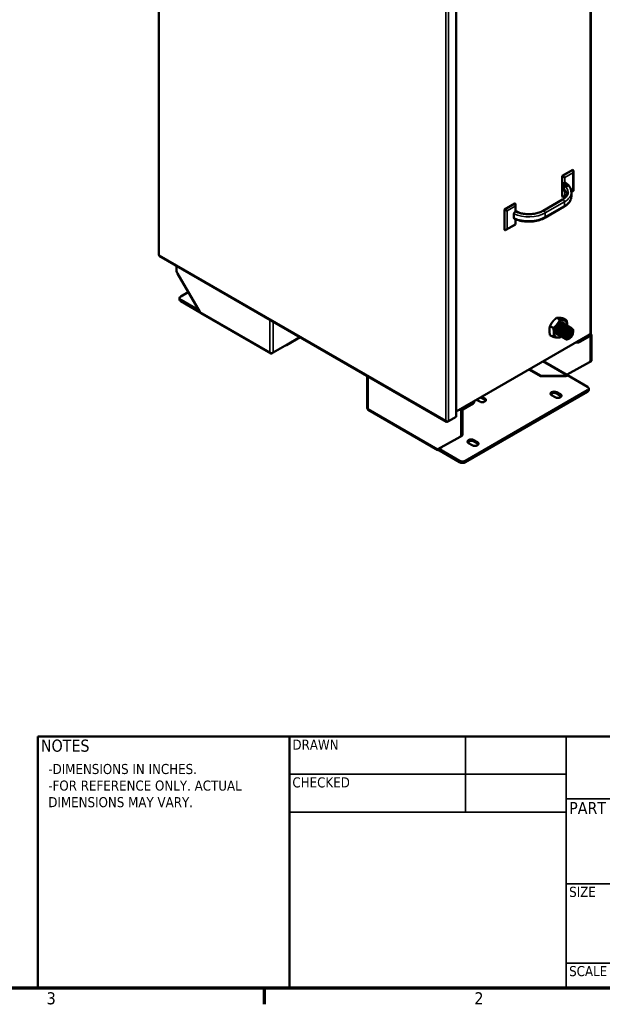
# Model space of a CAD drawing. Header units: inches. Extents: x 1 to 203, y 4 to 128.
# Tile 26 of 66: x 138 to 173, y 5 to 64. Entities that reach past the tile are written whole.
import ezdxf
from ezdxf.enums import TextEntityAlignment as Align

# ---------------------------------------------------------------- set-up
doc = ezdxf.new("R2010")
doc.units = ezdxf.units.IN
doc.header["$LTSCALE"] = 6
doc.header["$MEASUREMENT"] = 0
for name, color, linetype, lineweight in [('Border (ANSI)', 7, 'Continuous', 70), ('Symbol (ANSI)', 7, 'Continuous', 25), ('Title (ANSI)', 7, 'Continuous', 50), ('Visible (ANSI)', 7, 'Continuous', 50), ('Visible Narrow (ANSI)', 7, 'Continuous', 35)]:
    doc.layers.add(name, color=color, linetype=linetype, lineweight=lineweight)
doc.styles.add('Dimension Text', font='tahoma.ttf')
doc.styles.add('Note Text (ANSI)', font='tahoma.ttf')
doc.styles.get("Standard").update_dxf_attribs({"font": 'tahoma.ttf'})
doc.styles.add('Text Style38', font='tahoma.ttf')

# ---------------------------------------------------------------- blocks, each defined once
blk = doc.blocks.new('Borders Default Border')
at = {"layer": 'Border (ANSI)'}
blk.add_line((25.5, 1), (25.5, 0.84), dxfattribs=at)
at = {"layer": 'Border (ANSI)', "flags": 128}
blk.add_lwpolyline([(0.5, 1), (0.5, 21), (33.5, 21), (33.5, 1), (0.5, 1)], dxfattribs=at)
at = {"layer": 'Border (ANSI)', "char_height": 0.12, "attachment_point": 7, "style": 'Dimension Text'}
for s, insert in [('3', (23.3377, 0.8375)), ('2', (27.5886, 0.84))]:
    blk.add_mtext(s, dxfattribs=dict(at, insert=insert))
blk = doc.blocks.new('Title Blocks ECS Standard w Comments')
at = {"layer": 'Title (ANSI)'}
for p, q in [((2.1817, 4.7562), (2.1817, 7.2562)), ((2.1817, 7.2562), (4.6817, 7.2562)), ((4.6817, 7.2562), (4.6817, 4.7562)), ((12.4317, 7.2562), (4.6817, 7.2562)), ((4.6817, 7.2562), (4.6817, 4.7562)), ((4.6817, 4.7562), (2.1817, 4.7562)), ((4.6817, 4.7562), (12.4317, 4.7562))]:
    blk.add_line(p, q, dxfattribs=at)
at = {"layer": 'Title (ANSI)', "lineweight": 35}
for p, q in [((6.4317, 6.5062), (6.4317, 7.2562)), ((7.4317, 4.7562), (7.4317, 7.2562)), ((4.6817, 6.8812), (7.4317, 6.8812)), ((7.4317, 6.6362), (12.4317, 6.6362)), ((4.6817, 6.5062), (7.4317, 6.5062)), ((8.9317, 5.7936), (7.4317, 5.7936)), ((12.4317, 5.0062), (7.4317, 5.0062))]:
    blk.add_line(p, q, dxfattribs=at)
at = {"layer": 'Title (ANSI)', "style": 'Text Style38'}
for s, p in [('DRAWN', (4.7117, 7.2262)), ('CHECKED', (4.7117, 6.8512)), ('SIZE', (7.4617, 5.7636)), ('SCALE', (7.4617, 4.9762))]:
    blk.add_text(s, height=0.1, dxfattribs=at).set_placement(p, align=Align.TOP_LEFT)
at = {"layer": 'Title (ANSI)', "char_height": 0.12, "attachment_point": 1, "style": 'Note Text (ANSI)'}
for s, insert in [('\\fTahoma|b0|i0;NOTES', (2.2117, 7.2262)), ('\\fTahoma|b0|i0;PART NUMBER', (7.4617, 6.6062))]:
    blk.add_mtext(s, dxfattribs=dict(at, insert=insert))
at = {"layer": 'Title (ANSI)', "lineweight": 30, "flags": 63}
for tag, p in [('COMPANY', (9.9317, 6.9462)), ('Sheet_Size', (7.8067, 5.3812)), ('REVISION_NUMBER', (8.5567, 5.3812)), ('<DRAWING_NUMBER>', (10.6817, 5.3997))]:
    blk.add_attdef(tag, text='', height=0.24, dxfattribs=at).set_placement(p, align=Align.MIDDLE_CENTER)
for tag, p in [('CREATION_DATE', (6.4617, 6.9112)), ('CHECKED_BY', (4.7117, 6.5362)), ('CHECKED_DATE', (6.4617, 6.5362)), ('AUTHOR', (4.7117, 6.9112))]:
    blk.add_attdef(tag, text='', height=0.125, dxfattribs=at).set_placement(p, align=Align.BOTTOM_LEFT)
for tag, height, p in [('COMMENTS', 0.12, (2.2117, 7.0062)), ('DESCRIPTION', 0.125, (8.9617, 6.3862))]:
    blk.add_attdef(tag, text='', height=height, dxfattribs=at).set_placement(p, align=Align.TOP_LEFT)
blk.add_attdef('PART_NUMBER', text='', height=0.24, dxfattribs=at).set_placement((7.4617, 6.2226), align=Align.MIDDLE_LEFT)
blk.add_attdef('Initial_View_Scale', text='', height=0.12, dxfattribs=at).set_placement((8.5217, 4.7862), align=Align.BOTTOM_RIGHT)

msp = doc.modelspace()

# ---------------------------------------------------------------- linework, layer by layer
at = {"layer": 'Visible (ANSI)'}
for p, q in [((146.71, 108.701), (146.71, 49.709)), ((164.435, 40.061), (164.435, 99.053)), ((172.475, 82.966), (172.475, 45.046)), ((171.391, 54.777), (170.772, 54.419)), ((171.408, 54.766), (171.391, 54.777)), ((171.438, 54.702), (171.438, 53.525)), ((170.79, 54.409), (170.772, 54.419)), ((170.772, 54.419), (170.772, 53.195)), ((170.931, 54.328), (170.79, 54.409)), ((171.123, 53.808), (170.79, 54.001)), ((170.931, 54.001), (170.931, 54.001)), ((170.79, 53.593), (171.012, 53.465)), ((170.86, 53.878), (170.86, 53.634)), ((171.438, 53.525), (171.312, 53.452)), ((171.312, 53.454), (171.312, 53.209)), ((171.408, 53.542), (171.438, 53.525)), ((170.782, 53.01), (169.637, 52.349)), ((170.79, 53.184), (170.772, 53.195)), ((171.086, 53.322), (170.86, 53.191)), ((167.943, 52.786), (167.325, 52.429)), ((167.342, 52.419), (167.325, 52.429)), ((167.325, 52.429), (167.325, 51.204)), ((167.484, 52.337), (167.342, 52.419)), ((167.961, 52.776), (167.943, 52.786)), ((167.961, 52.286), (167.961, 52.286)), ((167.99, 52.711), (167.99, 52.327)), ((167.99, 52.351), (168.295, 52.175)), ((169.737, 51.931), (170.882, 52.591)), ((167.889, 52.163), (167.889, 51.918)), ((167.99, 51.838), (167.99, 51.535)), ((167.342, 51.194), (167.325, 51.204)), ((167.99, 51.535), (167.413, 51.201)), ((167.961, 51.551), (167.99, 51.535)), ((146.739, 49.659), (163.876, 39.765)), ((146.743, 49.695), (146.743, 49.695)), ((146.743, 49.695), (146.743, 49.695)), ((147.773, 48.78), (147.773, 49.062)), ((147.826, 48.603), (149.159, 46.327)), ((147.95, 47.053), (147.95, 47.138)), ((148.024, 47.24), (148.473, 47.499)), ((149.112, 46.407), (148.024, 47.036)), ((149.18, 46.283), (148.024, 46.951)), ((149.218, 46.244), (153.386, 43.838)), ((170.63, 45.852), (170.436, 45.964)), ((171.028, 45.816), (170.834, 45.928)), ((170.233, 45.357), (170.038, 45.469)), ((170.864, 45.619), (170.87, 45.616)), ((170.909, 45.594), (170.914, 45.59)), ((170.953, 45.568), (170.958, 45.565)), ((170.997, 45.543), (171.002, 45.539)), ((171.041, 45.517), (171.047, 45.514)), ((171.085, 45.492), (171.091, 45.488)), ((171.129, 45.466), (171.135, 45.463)), ((171.174, 45.441), (171.179, 45.437)), ((171.218, 45.415), (171.223, 45.412)), ((171.262, 45.39), (171.268, 45.386)), ((171.306, 45.364), (171.312, 45.361)), ((154.328, 44.331), (155.148, 44.804)), ((164.435, 40.376), (172.442, 44.999)), ((170.233, 44.826), (170.038, 44.939)), ((170.467, 44.982), (170.473, 44.979)), ((170.511, 44.957), (170.517, 44.954)), ((170.556, 44.931), (170.561, 44.928)), ((170.6, 44.906), (170.605, 44.903)), ((170.644, 44.88), (170.65, 44.877)), ((170.688, 44.855), (170.694, 44.852)), ((170.732, 44.829), (170.738, 44.826)), ((170.777, 44.804), (170.782, 44.801)), ((170.821, 44.778), (170.826, 44.775)), ((170.865, 44.753), (170.871, 44.75)), ((170.909, 44.727), (170.915, 44.724)), ((170.953, 44.702), (170.959, 44.699)), ((171.196, 44.739), (171.176, 44.728)), ((171.417, 45.143), (171.417, 45.169)), ((171.417, 45.122), (171.417, 45.14)), ((171.815, 44.611), (172.421, 44.961)), ((171.815, 44.526), (172.421, 44.876)), ((172.492, 44.968), (172.44, 44.998)), ((172.448, 43.43), (172.448, 44.86)), ((172.522, 43.472), (172.522, 44.902)), ((154.358, 44.365), (153.531, 43.888)), ((154.358, 44.397), (154.358, 44.397)), ((154.358, 44.397), (154.358, 44.365)), ((153.36, 43.874), (153.36, 43.874)), ((153.531, 43.888), (153.458, 43.845)), ((168.773, 42.881), (169.473, 42.477)), ((169.51, 42.506), (168.817, 42.906)), ((171.063, 42.578), (172.395, 43.315)), ((172.397, 43.315), (172.47, 43.358)), ((159.146, 40.563), (159.146, 42.496)), ((170.975, 42.477), (169.473, 42.477)), ((170.924, 42.506), (169.51, 42.506)), ((169.51, 42.477), (169.51, 42.506)), ((170.999, 42.55), (170.924, 42.506)), ((170.924, 42.477), (170.924, 42.506)), ((170.975, 42.477), (171.078, 42.536)), ((170.999, 42.55), (170.999, 42.491)), ((171.029, 42.572), (171.088, 42.556)), ((171.078, 42.536), (172.272, 41.847)), ((172.345, 41.661), (172.345, 41.745)), ((172.272, 41.643), (164.994, 37.442)), ((172.272, 41.558), (164.994, 37.357)), ((165.937, 41.193), (166.158, 41.065)), ((165.966, 41.261), (166.158, 41.15)), ((170.356, 41.227), (170.135, 41.354)), ((170.445, 41.533), (170.666, 41.405)), ((170.445, 41.448), (170.666, 41.32)), ((164.845, 40.587), (165.451, 40.937)), ((164.845, 40.502), (165.451, 40.852)), ((165.524, 41.005), (165.524, 40.954)), ((165.849, 40.971), (165.657, 41.082)), ((159.19, 40.487), (163.358, 38.081)), ((163.985, 39.801), (164.435, 40.061)), ((164.744, 38.982), (164.744, 40.412)), ((164.817, 39.024), (164.817, 40.454)), ((163.824, 39.833), (163.824, 39.833)), ((163.882, 39.788), (163.87, 39.769)), ((163.932, 39.771), (163.985, 39.801)), ((164.691, 38.866), (163.358, 38.129)), ((164.766, 38.91), (164.692, 38.867)), ((163.424, 38.166), (163.424, 38.091)), ((163.447, 38.131), (163.55, 38.19)), ((163.499, 38.161), (163.499, 38.208)), ((163.55, 38.236), (163.55, 38.19)), ((165.407, 38.369), (165.186, 38.496)), ((165.495, 38.675), (165.716, 38.547)), ((165.495, 38.59), (165.716, 38.462)), ((163.38, 38.132), (163.349, 38.088)), ((163.447, 38.105), (163.424, 38.091)), ((164.641, 37.442), (163.447, 38.131)), ((163.447, 38.046), (163.447, 38.131)), ((164.641, 37.357), (163.447, 38.046))]:
    msp.add_line(p, q, dxfattribs=at)
for centre, major_axis, ratio, start_param, end_param in [((171.338, 54.644), (-0.071, -0.122), 0.57735, 1.570796, 3.141593), ((170.86, 54.042), (-0.1, 0), 0.57735, 0.785398, 2.356194), ((170.86, 53.307), (-0.071, -0.122), 0.57735, 0, 1.570796), ((167.89, 52.654), (0.071, 0.122), 0.57735, 4.712389, 6.283185), ((167.89, 52.327), (0.1, 0), 0.57735, 5.497787, 6.283185), ((167.413, 51.317), (-0.071, -0.122), 0.57735, 0, 1.570796), ((146.823, 49.709), (-0.113, 0), 0.57735, 0, 0.110587), ((146.796, 49.757), (-0.0567, -0.0982), 0.57735, 6.172599, 6.283185), ((146.823, 49.741), (-0.113, 0), 0.57735, 0.783722, 0.785398), ((146.823, 49.741), (-0.0567, -0.0982), 0.57735, 5.497787, 5.499463), ((147.95, 48.678), (-0.125, 0.217), 0.57735, 0.785398, 1.581407), ((148.2, 47.138), (-0.25, 0), 0.57735, 5.497787, 7.068583), ((148.2, 47.053), (-0.25, 0), 0.57735, 0, 0.785398), ((170.666, 45.301), (0.281, 0.487), 0.57735, 0.261799, 1.308997), ((170.666, 45.301), (0.281, 0.487), 0.57735, 5.497787, 6.544985), ((170.666, 45.301), (0.281, 0.487), 0.57735, 1.308997, 2.356194), ((170.666, 45.301), (-0.195, -0.338), 0.57735, 2.857783, 6.582995), ((170.666, 45.301), (-0.281, -0.487), 0.57735, 2.296552, 2.356194), ((171.176, 45.006), (0.135, 0.233), 0.57735, 5.711093, 6.590838), ((170.666, 45.301), (-0.281, -0.487), 0.57735, 5.497787, 6.544985), ((170.655, 45.307), (-0.188, -0.325), 0.57735, 5.518409, 6.283185), ((170.666, 45.301), (-0.281, -0.487), 0.57735, 0.261799, 0.84107), ((171.181, 45.004), (0.167, 0.29), 0.57735, 5.497787, 5.655782), ((171.638, 44.713), (0.25, 0), 0.57735, 4.986264, 5.497787), ((172.421, 44.844), (0.072, 0.124), 0.57735, 5.497787, 7.068583), ((172.421, 44.844), (0.0197, 0.0341), 0.57735, 5.497787, 7.068583), ((172.362, 45.046), (0.113, 0), 0.57735, 5.497787, 6.283185), ((154.256, 44.455), (0.072, -0.124), 0.57735, 5.835355, 6.731016), ((154.256, 44.455), (-0.072, 0.124), 0.57735, 3.89385, 3.926991), ((171.638, 44.628), (0.25, 0), 0.57735, 4.400486, 5.497787), ((153.43, 43.978), (0.101, -0.176), 0.577927, 4.71289, 4.991226), ((153.43, 43.978), (-0.101, 0.175), 0.577927, 1.570295, 1.848631), ((153.43, 43.946), (0.143, 0), 0.57735, 4.205327, 5.497787), ((153.458, 43.962), (-0.072, -0.124), 0.57735, 5.776123, 7.068583), ((172.345, 43.574), (0.125, -0.217), 0.57735, 0, 0.785398), ((172.272, 43.532), (0.125, -0.217), 0.57735, 6.272574, 7.068583), ((172.095, 41.745), (0.25, 0), 0.57735, 5.497787, 7.068583), ((166.003, 41.061), (0.219, 0), 0.57735, 3.926991, 7.068583), ((165.782, 41.103), (0.219, 0), 0.57735, 0.785398, 1.075967), ((170.29, 41.443), (-0.219, 0), 0.57735, 3.926991, 7.068583), ((170.29, 41.359), (-0.219, 0), 0.57735, 3.926991, 5.940329), ((170.511, 41.316), (0.219, 0), 0.57735, 3.926991, 7.068583), ((170.511, 41.231), (0.219, 0), 0.57735, 0.342857, 0.785398), ((172.095, 41.661), (0.25, 0), 0.57735, 5.497787, 6.283185), ((159.29, 40.563), (-0.143, 0), 0.57735, 0, 0.507062), ((159.29, 40.595), (-0.143, -0.083), 0.000866, 0.506563, 0.784899), ((159.29, 40.595), (-0.143, -0.083), 0.000866, 5.498286, 5.776622), ((159.262, 40.611), (-0.072, -0.124), 0.57735, 5.776123, 6.283185), ((164.845, 40.47), (-0.072, -0.124), 0.57735, 3.926991, 5.497787), ((164.845, 40.47), (-0.0197, -0.0341), 0.57735, 3.926991, 5.497787), ((165.274, 41.039), (0.25, 0), 0.57735, 5.497787, 6.00931), ((165.274, 40.954), (0.25, 0), 0.57735, 5.497787, 6.283185), ((166.003, 40.976), (0.219, 0), 0.57735, 0.342857, 0.785398), ((163.904, 39.879), (-0.0567, -0.0982), 0.57735, 5.497787, 5.499463), ((163.904, 39.879), (-0.113, 0), 0.57735, 0.785398, 0.787074), ((163.904, 39.88), (-0.08, 0.139), 0.57735, 1.572473, 1.574244), ((163.904, 39.88), (0.08, -0.139), 0.57735, 4.714065, 4.715837), ((163.932, 39.863), (-0.0567, -0.0982), 0.57735, 6.172599, 7.068583), ((163.904, 39.847), (-0.113, 0), 0.57735, 1.46021, 2.356194), ((164.567, 39.084), (0.125, -0.217), 0.57735, 6.272574, 7.068583), ((164.641, 39.126), (0.125, -0.217), 0.57735, 0, 0.785398), ((165.34, 38.586), (-0.219, 0), 0.57735, 3.926991, 7.068583), ((165.34, 38.501), (-0.219, 0), 0.57735, 3.926991, 5.940329), ((165.561, 38.458), (0.219, 0), 0.57735, 3.926991, 7.068583), ((165.561, 38.373), (0.219, 0), 0.57735, 0.342857, 0.785398), ((164.817, 37.544), (-0.25, 0), 0.57735, 0.785398, 2.356194), ((164.817, 37.459), (-0.25, 0), 0.57735, 0.785398, 2.356194)]:
    msp.add_ellipse(centre, major_axis=major_axis, ratio=ratio, start_param=start_param, end_param=end_param, dxfattribs=at)
for major_axis in [(-0.156, -0.271), (-0.149, -0.258)]:
    msp.add_ellipse((171.196, 44.995), major_axis=major_axis, ratio=0.57735, dxfattribs=at)
for points, knots in [([(170.931, 54.001), (170.94, 54.006), (170.951, 54.01), (170.967, 54.012), (170.976, 54.01), (170.983, 54.006), (170.984, 54.005), (170.985, 54.004)], [-0.3773519, -0.3773519, -0.3773519, -0.3773519, -0.2824988, -0.2824988, -0.187997, -0.187997, -0.1731536, -0.1731536, -0.1731536, -0.1731536]), ([(170.985, 54.004), (171.025, 53.976), (171.062, 53.945), (171.13, 53.88), (171.16, 53.845), (171.214, 53.774), (171.237, 53.736), (171.274, 53.659), (171.288, 53.619), (171.307, 53.537), (171.312, 53.495), (171.312, 53.454)], [0.1093174, 0.1093174, 0.1093174, 0.1093174, 0.2445336, 0.2445336, 0.3797497, 0.3797497, 0.5149659, 0.5149659, 0.650182, 0.650182, 0.7853982, 0.7853982, 0.7853982, 0.7853982]), ([(171.112, 53.454), (171.112, 53.423), (171.108, 53.393), (171.091, 53.332), (171.079, 53.302), (171.044, 53.24), (171.022, 53.209), (170.969, 53.149), (170.938, 53.119), (170.866, 53.062), (170.826, 53.035), (170.782, 53.01)], [0.7853982, 0.7853982, 0.7853982, 0.7853982, 0.9424778, 0.9424778, 1.0995574, 1.0995574, 1.2566371, 1.2566371, 1.4137167, 1.4137167, 1.5707963, 1.5707963, 1.5707963, 1.5707963]), ([(170.86, 53.878), (170.86, 53.88), (170.86, 53.881), (170.861, 53.882), (170.862, 53.883), (170.864, 53.886), (170.867, 53.888), (170.878, 53.89), (170.888, 53.89), (170.907, 53.887), (170.917, 53.886), (170.986, 53.871), (171.06, 53.845), (171.123, 53.808)], [1.5590631, 1.5590631, 1.5590631, 1.5590631, 1.5685333, 1.5685333, 1.5798959, 1.5798959, 1.6183844, 1.6183844, 1.7219999, 1.7219999, 1.8256155, 1.8256155, 2.5034299, 2.5034299, 2.5034299, 2.5034299]), ([(170.943, 53.536), (170.938, 53.542), (170.932, 53.547), (170.917, 53.561), (170.907, 53.57), (170.888, 53.591), (170.878, 53.601), (170.867, 53.616), (170.864, 53.621), (170.862, 53.627), (170.861, 53.629), (170.86, 53.631), (170.86, 53.633), (170.86, 53.634)], [1.229942, 1.229942, 1.229942, 1.229942, 1.2925107, 1.2925107, 1.3961262, 1.3961262, 1.4997418, 1.4997418, 1.5382303, 1.5382303, 1.5495928, 1.5495928, 1.5590631, 1.5590631, 1.5590631, 1.5590631]), ([(170.943, 53.536), (170.966, 53.515), (170.987, 53.494), (171.024, 53.45), (171.04, 53.428), (171.067, 53.384), (171.078, 53.362), (171.088, 53.337), (171.089, 53.334), (171.09, 53.331)], [0.2209436, 0.2209436, 0.2209436, 0.2209436, 0.3338345, 0.3338345, 0.4467254, 0.4467254, 0.5596164, 0.5596164, 0.5742923, 0.5742923, 0.5742923, 0.5742923]), ([(171.312, 53.209), (171.312, 53.16), (171.306, 53.112), (171.28, 53.018), (171.261, 52.972), (171.211, 52.884), (171.181, 52.842), (171.11, 52.762), (171.07, 52.724), (170.982, 52.654), (170.934, 52.621), (170.882, 52.591)], [0.7853982, 0.7853982, 0.7853982, 0.7853982, 0.9424778, 0.9424778, 1.0995574, 1.0995574, 1.2566371, 1.2566371, 1.4137167, 1.4137167, 1.5707963, 1.5707963, 1.5707963, 1.5707963]), ([(167.889, 52.163), (167.889, 52.173), (167.891, 52.186), (167.898, 52.209), (167.904, 52.222), (167.916, 52.244), (167.925, 52.255), (167.941, 52.273), (167.952, 52.281), (167.961, 52.286)], [-1.5097441, -1.5097441, -1.5097441, -1.5097441, -1.4158845, -1.4158845, -1.3217471, -1.3217471, -1.2272452, -1.2272452, -1.1323921, -1.1323921, -1.1323921, -1.1323921]), ([(169.637, 52.349), (169.564, 52.307), (169.48, 52.269), (169.297, 52.208), (169.198, 52.184), (168.992, 52.151), (168.885, 52.143), (168.67, 52.142), (168.563, 52.149), (168.38, 52.177), (168.302, 52.193), (168.229, 52.213)], [1.570796, 1.570796, 1.570796, 1.570796, 1.829975, 1.829975, 2.089153, 2.089153, 2.348331, 2.348331, 2.60751, 2.60751, 2.806177, 2.806177, 2.806177, 2.806177]), ([(167.913, 51.871), (167.912, 51.872), (167.911, 51.872), (167.904, 51.876), (167.898, 51.883), (167.891, 51.898), (167.889, 51.908), (167.889, 51.918)], [-0.2005827, -0.2005827, -0.2005827, -0.2005827, -0.187997, -0.187997, -0.0938595, -0.0938595, 0, 0, 0, 0]), ([(169.737, 51.931), (169.64, 51.875), (169.531, 51.828), (169.295, 51.755), (169.169, 51.728), (168.909, 51.698), (168.776, 51.694), (168.512, 51.707), (168.382, 51.726), (168.135, 51.783), (168.019, 51.822), (167.913, 51.871)], [1.570796, 1.570796, 1.570796, 1.570796, 1.862968, 1.862968, 2.155139, 2.155139, 2.447311, 2.447311, 2.739482, 2.739482, 3.031654, 3.031654, 3.031654, 3.031654]), ([(170.803, 45.635), (170.799, 45.637), (170.794, 45.638), (170.763, 45.646), (170.734, 45.644), (170.687, 45.629), (170.672, 45.622), (170.657, 45.614)], [3.7461066, 3.7461066, 3.7461066, 3.7461066, 3.8078949, 3.8078949, 4.1629744, 4.1629744, 4.3317945, 4.3317945, 4.3317945, 4.3317945]), ([(171.417, 45.169), (171.417, 45.173), (171.417, 45.177), (171.416, 45.219), (171.407, 45.253), (171.378, 45.306), (171.359, 45.324), (171.313, 45.346), (171.284, 45.35), (171.22, 45.339), (171.189, 45.325), (171.129, 45.287), (171.096, 45.259), (171.038, 45.194), (171.012, 45.158), (170.98, 45.099), (170.97, 45.079), (170.944, 45.017), (170.932, 44.975), (170.92, 44.894), (170.92, 44.855), (170.933, 44.789), (170.945, 44.761), (170.981, 44.718), (171.004, 44.704), (171.057, 44.691), (171.086, 44.693), (171.136, 44.708), (171.156, 44.717), (171.176, 44.728)], [-4.780613, -4.780613, -4.780613, -4.780613, -4.754793, -4.754793, -4.495216, -4.495216, -4.235881, -4.235881, -3.938526, -3.938526, -3.636043, -3.636043, -3.272475, -3.272475, -2.930796, -2.930796, -2.755734, -2.755734, -2.408039, -2.408039, -2.050315, -2.050315, -1.709562, -1.709562, -1.35835, -1.35835, -1.024453, -1.024453, -0.811214, -0.811214, -0.811214, -0.811214]), ([(171.171, 45.222), (171.178, 45.225), (171.185, 45.227), (171.203, 45.232), (171.213, 45.234), (171.233, 45.234), (171.243, 45.233), (171.261, 45.228), (171.269, 45.224), (171.292, 45.209), (171.305, 45.193), (171.321, 45.153), (171.325, 45.129), (171.324, 45.076), (171.319, 45.047), (171.306, 45.004), (171.3, 44.989), (171.288, 44.961), (171.281, 44.946), (171.257, 44.906), (171.238, 44.881), (171.198, 44.838), (171.176, 44.82), (171.143, 44.801), (171.132, 44.796), (171.11, 44.788), (171.099, 44.786), (171.078, 44.784), (171.068, 44.784), (171.05, 44.788), (171.042, 44.792), (171.026, 44.801), (171.019, 44.807), (171, 44.83), (170.992, 44.849), (170.987, 44.878), (170.987, 44.884), (170.986, 44.891)], [0.498121, 0.498121, 0.498121, 0.498121, 0.574068, 0.574068, 0.687977, 0.687977, 0.803031, 0.803031, 0.919603, 0.919603, 1.158852, 1.158852, 1.398792, 1.398792, 1.636602, 1.636602, 1.754364, 1.754364, 1.873365, 1.873365, 2.109111, 2.109111, 2.34971, 2.34971, 2.47226, 2.47226, 2.595075, 2.595075, 2.720471, 2.720471, 2.841866, 2.841866, 2.96948, 2.96948, 3.21607, 3.21607, 3.279324, 3.279324, 3.279324, 3.279324]), ([(171.232, 45.234), (171.248, 45.224), (171.26, 45.208), (171.269, 45.188), (171.277, 45.166), (171.281, 45.14), (171.28, 45.111), (171.279, 45.083), (171.272, 45.051), (171.261, 45.021), (171.25, 44.99), (171.234, 44.96), (171.215, 44.933), (171.197, 44.906), (171.175, 44.882), (171.153, 44.864), (171.131, 44.846), (171.108, 44.834), (171.086, 44.828), (171.064, 44.823), (171.044, 44.824), (171.028, 44.831), (171.011, 44.839), (170.998, 44.853), (170.99, 44.872), (170.989, 44.875), (170.988, 44.878), (170.987, 44.881)], [0.62555604, 0.62555604, 0.62555604, 0.62555604, 0.6328125, 0.6328125, 0.6328125, 0.640625, 0.640625, 0.640625, 0.6484375, 0.6484375, 0.6484375, 0.65625, 0.65625, 0.65625, 0.6640625, 0.6640625, 0.6640625, 0.671875, 0.671875, 0.671875, 0.6796875, 0.6796875, 0.6796875, 0.6875, 0.6875, 0.6875, 0.68860811, 0.68860811, 0.68860811, 0.68860811]), ([(171.157, 45.211), (171.158, 45.209), (171.158, 45.207), (171.158, 45.205), (171.16, 45.179), (171.157, 45.149), (171.149, 45.119), (171.141, 45.089), (171.129, 45.058), (171.113, 45.03), (171.097, 45.002), (171.077, 44.976), (171.056, 44.955), (171.035, 44.934), (171.012, 44.918), (170.991, 44.909), (170.99, 44.908), (170.989, 44.908), (170.988, 44.907)], [0.30405742, 0.30405742, 0.30405742, 0.30405742, 0.3046875, 0.3046875, 0.3046875, 0.3125, 0.3125, 0.3125, 0.3203125, 0.3203125, 0.3203125, 0.328125, 0.328125, 0.328125, 0.3359375, 0.3359375, 0.3359375, 0.33631883, 0.33631883, 0.33631883, 0.33631883]), ([(171.189, 45.228), (171.192, 45.219), (171.195, 45.21), (171.196, 45.2), (171.201, 45.175), (171.2, 45.146), (171.194, 45.117), (171.188, 45.087), (171.178, 45.056), (171.163, 45.026), (171.148, 44.997), (171.13, 44.969), (171.11, 44.946), (171.089, 44.923), (171.067, 44.905), (171.045, 44.892), (171.026, 44.881), (171.007, 44.875), (170.99, 44.873)], [0.4109539, 0.4109539, 0.4109539, 0.4109539, 0.4140625, 0.4140625, 0.4140625, 0.421875, 0.421875, 0.421875, 0.4296875, 0.4296875, 0.4296875, 0.4375, 0.4375, 0.4375, 0.4453125, 0.4453125, 0.4453125, 0.45196464, 0.45196464, 0.45196464, 0.45196464]), ([(171.215, 45.233), (171.223, 45.222), (171.229, 45.209), (171.233, 45.195), (171.24, 45.171), (171.241, 45.144), (171.238, 45.114), (171.234, 45.085), (171.225, 45.053), (171.212, 45.023), (171.2, 44.993), (171.182, 44.964), (171.163, 44.939), (171.143, 44.914), (171.121, 44.892), (171.099, 44.877), (171.076, 44.862), (171.054, 44.852), (171.033, 44.85), (171.022, 44.848), (171.012, 44.849), (171.003, 44.851)], [0.51846844, 0.51846844, 0.51846844, 0.51846844, 0.5234375, 0.5234375, 0.5234375, 0.53125, 0.53125, 0.53125, 0.5390625, 0.5390625, 0.5390625, 0.546875, 0.546875, 0.546875, 0.5546875, 0.5546875, 0.5546875, 0.5625, 0.5625, 0.5625, 0.56654051, 0.56654051, 0.56654051, 0.56654051]), ([(171.362, 45.16), (171.353, 45.184), (171.342, 45.199), (171.322, 45.22), (171.308, 45.23), (171.279, 45.241), (171.256, 45.246), (171.21, 45.238), (171.194, 45.233), (171.176, 45.225)], [0.000001, 0.000001, 0.000001, 0.000001, 0.259276, 0.259276, 0.631451, 0.631451, 0.939364, 0.939364, 1.072153, 1.072153, 1.072153, 1.072153]), ([(171.185, 45.231), (171.196, 45.237), (171.207, 45.241), (171.234, 45.25), (171.249, 45.252), (171.263, 45.252)], [4.4175457, 4.4175457, 4.4175457, 4.4175457, 4.5381861, 4.5381861, 4.7061614, 4.7061614, 4.7061614, 4.7061614]), ([(171.306, 45.242), (171.306, 45.241), (171.307, 45.241), (171.315, 45.236), (171.321, 45.232), (171.333, 45.22), (171.339, 45.213), (171.352, 45.192), (171.358, 45.177), (171.362, 45.16)], [-0.3973241, -0.3973241, -0.3973241, -0.3973241, -0.38362, -0.38362, -0.2887042, -0.2887042, -0.1743402, -0.1743402, -0.000001, -0.000001, -0.000001, -0.000001]), ([(171.115, 45.172), (171.113, 45.156), (171.108, 45.139), (171.103, 45.122), (171.093, 45.092), (171.079, 45.062), (171.061, 45.035), (171.044, 45.009), (171.024, 44.985), (171.002, 44.966), (171.001, 44.965), (170.999, 44.964), (170.998, 44.962)], [0.19868619, 0.19868619, 0.19868619, 0.19868619, 0.203125, 0.203125, 0.203125, 0.2109375, 0.2109375, 0.2109375, 0.21875, 0.21875, 0.21875, 0.21928104, 0.21928104, 0.21928104, 0.21928104]), ([(171.109, 45.144), (171.108, 45.139), (171.106, 45.134), (171.098, 45.109), (171.089, 45.089), (171.072, 45.056), (171.063, 45.042), (171.05, 45.022), (171.046, 45.016), (171.032, 44.998), (171.023, 44.987), (171.013, 44.976), (171.013, 44.976), (171.013, 44.976)], [-24.8697154, -24.8697154, -24.8697154, -24.8697154, -24.8275844, -24.8275844, -24.6621869, -24.6621869, -24.5410277, -24.5410277, -24.480346, -24.480346, -24.3639739, -24.3639739, -24.3631573, -24.3631573, -24.3631573, -24.3631573]), ([(171.15, 45.122), (171.149, 45.118), (171.147, 45.114), (171.141, 45.096), (171.136, 45.081), (171.123, 45.053), (171.115, 45.039), (171.091, 44.999), (171.073, 44.974), (171.053, 44.952)], [-20.7149149, -20.7149149, -20.7149149, -20.7149149, -20.6823322, -20.6823322, -20.56324, -20.56324, -20.4443261, -20.4443261, -20.2035026, -20.2035026, -20.2035026, -20.2035026]), ([(171.19, 45.099), (171.187, 45.09), (171.184, 45.08), (171.177, 45.062), (171.174, 45.053), (171.166, 45.038), (171.163, 45.031), (171.149, 45.005), (171.138, 44.986), (171.121, 44.962), (171.115, 44.955), (171.105, 44.942), (171.1, 44.936), (171.094, 44.93), (171.093, 44.929), (171.092, 44.928)], [-16.5364603, -16.5364603, -16.5364603, -16.5364603, -16.456971, -16.456971, -16.3863836, -16.3863836, -16.326377, -16.326377, -16.162368, -16.162368, -16.0917752, -16.0917752, -16.0317385, -16.0317385, -16.0231517, -16.0231517, -16.0231517, -16.0231517]), ([(171.231, 45.076), (171.231, 45.076), (171.23, 45.076), (171.227, 45.066), (171.224, 45.056), (171.213, 45.027), (171.204, 45.008), (171.186, 44.975), (171.177, 44.962), (171.158, 44.935), (171.147, 44.921), (171.135, 44.908), (171.134, 44.906), (171.132, 44.905)], [-12.3333432, -12.3333432, -12.3333432, -12.3333432, -12.3302597, -12.3302597, -12.2516188, -12.2516188, -12.0894636, -12.0894636, -11.9670423, -11.9670423, -11.8343546, -11.8343546, -11.8176485, -11.8176485, -11.8176485, -11.8176485]), ([(171.323, 45.082), (171.319, 45.052), (171.31, 45.021), (171.291, 44.976), (171.284, 44.961), (171.269, 44.934), (171.261, 44.921), (171.247, 44.9), (171.241, 44.892), (171.216, 44.86), (171.195, 44.839), (171.169, 44.818), (171.164, 44.814), (171.155, 44.809), (171.152, 44.807), (171.149, 44.805)], [-3.9834778, -3.9834778, -3.9834778, -3.9834778, -3.7301688, -3.7301688, -3.6072285, -3.6072285, -3.4925992, -3.4925992, -3.4107963, -3.4107963, -3.1729247, -3.1729247, -3.1143403, -3.1143403, -3.0807748, -3.0807748, -3.0807748, -3.0807748]), ([(171.271, 45.054), (171.271, 45.052), (171.27, 45.05), (171.263, 45.028), (171.255, 45.008), (171.242, 44.981), (171.238, 44.974), (171.23, 44.959), (171.225, 44.951), (171.208, 44.925), (171.195, 44.908), (171.179, 44.888), (171.175, 44.885), (171.172, 44.881)], [-8.1033205, -8.1033205, -8.1033205, -8.1033205, -8.088728, -8.088728, -7.9216294, -7.9216294, -7.8616041, -7.8616041, -7.7903294, -7.7903294, -7.6230717, -7.6230717, -7.5838689, -7.5838689, -7.5838689, -7.5838689]), ([(163.402, 38.154), (163.401, 38.153), (163.4, 38.152), (163.394, 38.147), (163.39, 38.144), (163.384, 38.137), (163.382, 38.135), (163.381, 38.133), (163.38, 38.132), (163.38, 38.132)], [0.0421939, 0.0421939, 0.0421939, 0.0421939, 0.0551339, 0.0551339, 0.1107323, 0.1107323, 0.1662501, 0.1662501, 0.1763256, 0.1763256, 0.1763256, 0.1763256]), ([(163.424, 38.091), (163.409, 38.081), (163.395, 38.076), (163.382, 38.075), (163.369, 38.075), (163.357, 38.079), (163.349, 38.088)], [0, 0, 0, 0, 0.5000006, 0.5000006, 0.5000006, 1, 1, 1, 1])]:
    msp.add_open_spline(points, degree=3, knots=knots, dxfattribs=at)
for points in [[(146.711, 49.702), (146.714, 49.698), (146.725, 49.695), (146.743, 49.695)], [(146.733, 49.663), (146.731, 49.668), (146.734, 49.679), (146.743, 49.695)], [(149.159, 46.327), (149.168, 46.297), (149.185, 46.271), (149.207, 46.253)], [(149.207, 46.253), (149.21, 46.25), (149.214, 46.247), (149.218, 46.244)], [(171.165, 44.722), (171.16, 44.719), (171.156, 44.716), (171.152, 44.714)], [(171.414, 45.181), (171.416, 45.169), (171.417, 45.156), (171.417, 45.142)], [(170.999, 42.55), (171.01, 42.553), (171.021, 42.562), (171.029, 42.572)], [(171.029, 42.572), (171.042, 42.574), (171.053, 42.576), (171.063, 42.578)], [(171.088, 42.556), (171.084, 42.549), (171.08, 42.541), (171.075, 42.534)], [(171.135, 42.618), (171.125, 42.599), (171.109, 42.577), (171.088, 42.556)], [(163.87, 39.769), (163.849, 39.785), (163.834, 39.807), (163.824, 39.833)], [(163.824, 39.833), (163.824, 39.833), (163.824, 39.833), (163.825, 39.833)], [(163.892, 39.782), (163.867, 39.795), (163.843, 39.812), (163.825, 39.833)], [(163.349, 38.088), (163.346, 38.095), (163.349, 38.11), (163.358, 38.129)]]:
    msp.add_open_spline(points, degree=3, dxfattribs=at)
for points, weights in [([(170.436, 45.964), (170.294, 45.852), (170.202, 45.737)], [1.52036391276, 1.63796447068, 1.63796447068]), ([(170.436, 45.964), (170.507, 45.975), (170.599, 45.966)], [1.52036391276, 1.63796447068, 1.63796447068]), ([(170.467, 45.584), (170.559, 45.699), (170.63, 45.852)], [1.63796447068, 1.63796447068, 1.52036391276]), ([(170.599, 45.966), (170.692, 45.958), (170.834, 45.928)], [1.63796447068, 1.63796447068, 1.52036391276]), ([(170.63, 45.852), (170.772, 45.822), (170.865, 45.813)], [1.52036391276, 1.63796447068, 1.63796447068]), ([(170.865, 45.813), (170.957, 45.805), (171.028, 45.816)], [1.63796447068, 1.63796447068, 1.52036391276]), ([(171.028, 45.816), (171.064, 45.653), (171.064, 45.53)], [1.52036391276, 1.63796447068, 1.63796447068]), ([(170.038, 45.469), (170.003, 45.347), (170.003, 45.224)], [1.52036391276, 1.63796447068, 1.63796447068]), ([(170.003, 45.224), (170.003, 45.101), (170.038, 44.939)], [1.63796447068, 1.63796447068, 1.52036391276]), ([(170.202, 45.737), (170.109, 45.622), (170.038, 45.469)], [1.63796447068, 1.63796447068, 1.52036391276]), ([(170.233, 45.357), (170.375, 45.469), (170.467, 45.584)], [1.52036391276, 1.63796447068, 1.63796447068]), ([(170.233, 45.357), (170.268, 45.194), (170.268, 45.071)], [1.52036391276, 1.63796447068, 1.63796447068]), ([(171.064, 45.53), (171.064, 45.516), (171.063, 45.502)], [1.63796447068, 1.63796447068, 1.63641680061]), ([(170.268, 45.071), (170.268, 44.948), (170.233, 44.826)], [1.63796447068, 1.63796447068, 1.52036391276]), ([(170.233, 44.826), (170.375, 44.796), (170.467, 44.788)], [1.52036391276, 1.63796447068, 1.63796447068]), ([(170.467, 44.788), (170.559, 44.78), (170.63, 44.791)], [1.63796447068, 1.63796447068, 1.52036391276]), ([(170.7, 44.848), (170.667, 44.82), (170.63, 44.791)], [1.57091539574, 1.54916689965, 1.52036391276])]:
    msp.add_rational_spline(points, weights, degree=2, dxfattribs=at)
for points, weights, knots in [([(170.511, 44.957), (170.431, 45.003), (170.428, 45.132), (170.425, 45.26), (170.5, 45.396), (170.575, 45.532), (170.682, 45.597), (170.789, 45.662), (170.864, 45.619)], [1, 0.923879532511, 1, 0.923879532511, 1, 0.923879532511, 1, 0.923879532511, 1], [0.485, 0.485, 0.485, 0.49, 0.49, 0.495, 0.495, 0.5, 0.5, 0.505, 0.505, 0.505]), ([(170.537, 44.944), (170.527, 44.948), (170.517, 44.954), (170.437, 45), (170.434, 45.129), (170.431, 45.257), (170.506, 45.393), (170.581, 45.529), (170.688, 45.594), (170.795, 45.659), (170.87, 45.616), (170.88, 45.61), (170.888, 45.603)], [0.982888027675, 0.990176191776, 1, 0.923879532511, 1, 0.923879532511, 1, 0.923879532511, 1, 0.923879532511, 1, 0.989439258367, 0.98180885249], [0.44435472, 0.44435472, 0.44435472, 0.445, 0.445, 0.45, 0.45, 0.455, 0.455, 0.46, 0.46, 0.465, 0.465, 0.46569369, 0.46569369, 0.46569369]), ([(170.45, 45.277), (170.467, 45.339), (170.499, 45.397), (170.537, 45.468), (170.59, 45.521)], [0.961939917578, 0.961863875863, 1, 0.954203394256, 0.963512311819], [0.492495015, 0.492495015, 0.492495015, 0.495, 0.495, 0.498008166, 0.498008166, 0.498008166]), ([(170.556, 44.931), (170.475, 44.978), (170.472, 45.106), (170.47, 45.235), (170.545, 45.371), (170.619, 45.507), (170.727, 45.572), (170.834, 45.637), (170.909, 45.594)], [1, 0.923879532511, 1, 0.923879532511, 1, 0.923879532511, 1, 0.923879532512, 1], [0.445, 0.445, 0.445, 0.45, 0.45, 0.455, 0.455, 0.46, 0.46, 0.465, 0.465, 0.465]), ([(170.581, 44.919), (170.571, 44.923), (170.561, 44.928), (170.481, 44.975), (170.478, 45.103), (170.475, 45.231), (170.55, 45.368), (170.625, 45.504), (170.732, 45.569), (170.839, 45.634), (170.914, 45.59), (170.924, 45.585), (170.932, 45.577)], [0.982888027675, 0.990176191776, 1, 0.923879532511, 1, 0.923879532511, 1, 0.923879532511, 1, 0.923879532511, 1, 0.989439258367, 0.98180885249], [0.40435472, 0.40435472, 0.40435472, 0.405, 0.405, 0.41, 0.41, 0.415, 0.415, 0.42, 0.42, 0.425, 0.425, 0.42569369, 0.42569369, 0.42569369]), ([(170.494, 45.252), (170.511, 45.313), (170.543, 45.372), (170.582, 45.443), (170.634, 45.495)], [0.961939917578, 0.961863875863, 1, 0.954203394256, 0.963512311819], [0.452495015, 0.452495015, 0.452495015, 0.455, 0.455, 0.458008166, 0.458008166, 0.458008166]), ([(170.6, 44.906), (170.519, 44.952), (170.517, 45.081), (170.514, 45.209), (170.589, 45.345), (170.664, 45.481), (170.771, 45.546), (170.878, 45.611), (170.953, 45.568)], [1, 0.923879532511, 1, 0.923879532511, 1, 0.923879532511, 1, 0.923879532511, 1], [0.405, 0.405, 0.405, 0.41, 0.41, 0.415, 0.415, 0.42, 0.42, 0.425, 0.425, 0.425]), ([(170.626, 44.893), (170.615, 44.897), (170.605, 44.903), (170.525, 44.949), (170.522, 45.078), (170.519, 45.206), (170.594, 45.342), (170.669, 45.478), (170.776, 45.543), (170.883, 45.608), (170.958, 45.565), (170.968, 45.559), (170.976, 45.552)], [0.982888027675, 0.990176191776, 1, 0.923879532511, 1, 0.923879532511, 1, 0.923879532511, 1, 0.923879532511, 1, 0.989439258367, 0.98180885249], [0.36435472, 0.36435472, 0.36435472, 0.365, 0.365, 0.37, 0.37, 0.375, 0.375, 0.38, 0.38, 0.385, 0.385, 0.38569369, 0.38569369, 0.38569369]), ([(170.538, 45.226), (170.555, 45.288), (170.587, 45.346), (170.626, 45.417), (170.678, 45.47)], [0.961939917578, 0.961863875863, 1, 0.954203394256, 0.963512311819], [0.412495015, 0.412495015, 0.412495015, 0.415, 0.415, 0.418008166, 0.418008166, 0.418008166]), ([(170.644, 44.88), (170.564, 44.927), (170.561, 45.055), (170.558, 45.184), (170.633, 45.32), (170.708, 45.456), (170.815, 45.521), (170.922, 45.586), (170.997, 45.543)], [1, 0.923879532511, 1, 0.923879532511, 1, 0.923879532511, 1, 0.923879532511, 1], [0.365, 0.365, 0.365, 0.37, 0.37, 0.375, 0.375, 0.38, 0.38, 0.385, 0.385, 0.385]), ([(170.67, 44.868), (170.659, 44.872), (170.65, 44.877), (170.569, 44.924), (170.566, 45.052), (170.564, 45.18), (170.638, 45.317), (170.713, 45.453), (170.82, 45.518), (170.928, 45.583), (171.002, 45.539), (171.012, 45.534), (171.021, 45.526)], [0.982888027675, 0.990176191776, 1, 0.923879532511, 1, 0.923879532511, 1, 0.923879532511, 1, 0.923879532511, 1, 0.989439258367, 0.98180885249], [0.32435472, 0.32435472, 0.32435472, 0.325, 0.325, 0.33, 0.33, 0.335, 0.335, 0.34, 0.34, 0.345, 0.345, 0.34569369, 0.34569369, 0.34569369]), ([(170.583, 45.201), (170.599, 45.262), (170.631, 45.321), (170.67, 45.392), (170.722, 45.444)], [0.961939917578, 0.961863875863, 1, 0.954203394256, 0.963512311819], [0.372495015, 0.372495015, 0.372495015, 0.375, 0.375, 0.378008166, 0.378008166, 0.378008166]), ([(170.688, 44.855), (170.608, 44.901), (170.605, 45.03), (170.602, 45.158), (170.677, 45.294), (170.752, 45.43), (170.859, 45.495), (170.966, 45.56), (171.041, 45.517)], [1, 0.923879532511, 1, 0.923879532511, 1, 0.923879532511, 1, 0.923879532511, 1], [0.325, 0.325, 0.325, 0.33, 0.33, 0.335, 0.335, 0.34, 0.34, 0.345, 0.345, 0.345]), ([(170.714, 44.842), (170.703, 44.846), (170.694, 44.852), (170.613, 44.898), (170.611, 45.026), (170.608, 45.155), (170.683, 45.291), (170.758, 45.427), (170.865, 45.492), (170.972, 45.557), (171.047, 45.514), (171.056, 45.508), (171.065, 45.501)], [0.982888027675, 0.990176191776, 1, 0.923879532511, 1, 0.923879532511, 1, 0.923879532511, 1, 0.923879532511, 1, 0.989439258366, 0.98180885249], [0.28435472, 0.28435472, 0.28435472, 0.285, 0.285, 0.29, 0.29, 0.295, 0.295, 0.3, 0.3, 0.305, 0.305, 0.30569369, 0.30569369, 0.30569369]), ([(170.627, 45.175), (170.643, 45.237), (170.675, 45.295), (170.714, 45.366), (170.767, 45.419)], [0.961939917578, 0.961863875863, 1, 0.954203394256, 0.963512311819], [0.332495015, 0.332495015, 0.332495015, 0.335, 0.335, 0.338008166, 0.338008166, 0.338008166]), ([(170.732, 44.829), (170.652, 44.876), (170.649, 45.004), (170.646, 45.133), (170.721, 45.269), (170.796, 45.405), (170.903, 45.47), (171.01, 45.535), (171.085, 45.492)], [1, 0.923879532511, 1, 0.923879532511, 1, 0.923879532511, 1, 0.923879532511, 1], [0.285, 0.285, 0.285, 0.29, 0.29, 0.295, 0.295, 0.3, 0.3, 0.305, 0.305, 0.305]), ([(170.758, 44.817), (170.748, 44.821), (170.738, 44.826), (170.657, 44.873), (170.655, 45.001), (170.652, 45.129), (170.727, 45.266), (170.802, 45.402), (170.909, 45.467), (171.016, 45.532), (171.091, 45.488), (171.101, 45.483), (171.109, 45.475)], [0.982888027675, 0.990176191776, 1, 0.923879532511, 1, 0.923879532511, 1, 0.923879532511, 1, 0.923879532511, 1, 0.989439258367, 0.98180885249], [0.24435472, 0.24435472, 0.24435472, 0.245, 0.245, 0.25, 0.25, 0.255, 0.255, 0.26, 0.26, 0.265, 0.265, 0.26569369, 0.26569369, 0.26569369]), ([(170.671, 45.15), (170.688, 45.211), (170.72, 45.27), (170.758, 45.341), (170.811, 45.393)], [0.961939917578, 0.961863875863, 1, 0.954203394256, 0.963512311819], [0.292495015, 0.292495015, 0.292495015, 0.295, 0.295, 0.298008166, 0.298008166, 0.298008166]), ([(170.777, 44.804), (170.696, 44.85), (170.693, 44.979), (170.691, 45.107), (170.766, 45.243), (170.84, 45.379), (170.948, 45.444), (171.055, 45.509), (171.129, 45.466)], [1, 0.923879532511, 1, 0.923879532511, 1, 0.923879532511, 1, 0.923879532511, 1], [0.245, 0.245, 0.245, 0.25, 0.25, 0.255, 0.255, 0.26, 0.26, 0.265, 0.265, 0.265]), ([(170.802, 44.791), (170.792, 44.795), (170.782, 44.801), (170.702, 44.847), (170.699, 44.975), (170.696, 45.104), (170.771, 45.24), (170.846, 45.376), (170.953, 45.441), (171.06, 45.506), (171.135, 45.463), (171.145, 45.457), (171.153, 45.45)], [0.982888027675, 0.990176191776, 1, 0.923879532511, 1, 0.923879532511, 1, 0.923879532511, 1, 0.923879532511, 1, 0.989439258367, 0.98180885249], [0.20435472, 0.20435472, 0.20435472, 0.205, 0.205, 0.21, 0.21, 0.215, 0.215, 0.22, 0.22, 0.225, 0.225, 0.22569369, 0.22569369, 0.22569369]), ([(170.715, 45.124), (170.732, 45.186), (170.764, 45.244), (170.802, 45.315), (170.855, 45.368)], [0.961939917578, 0.961863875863, 1, 0.954203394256, 0.963512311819], [0.252495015, 0.252495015, 0.252495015, 0.255, 0.255, 0.258008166, 0.258008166, 0.258008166]), ([(170.821, 44.778), (170.74, 44.825), (170.738, 44.953), (170.735, 45.082), (170.81, 45.218), (170.885, 45.354), (170.992, 45.419), (171.099, 45.484), (171.174, 45.441)], [1, 0.923879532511, 1, 0.923879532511, 1, 0.923879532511, 1, 0.923879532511, 1], [0.205, 0.205, 0.205, 0.21, 0.21, 0.215, 0.215, 0.22, 0.22, 0.225, 0.225, 0.225]), ([(170.847, 44.766), (170.836, 44.77), (170.826, 44.775), (170.746, 44.822), (170.743, 44.95), (170.74, 45.078), (170.815, 45.214), (170.89, 45.351), (170.997, 45.416), (171.104, 45.481), (171.179, 45.437), (171.189, 45.432), (171.197, 45.424)], [0.982888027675, 0.990176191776, 1, 0.923879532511, 1, 0.923879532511, 1, 0.923879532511, 1, 0.923879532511, 1, 0.989439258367, 0.98180885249], [0.16435472, 0.16435472, 0.16435472, 0.165, 0.165, 0.17, 0.17, 0.175, 0.175, 0.18, 0.18, 0.185, 0.185, 0.18569369, 0.18569369, 0.18569369]), ([(170.759, 45.099), (170.776, 45.16), (170.808, 45.219), (170.847, 45.29), (170.899, 45.342)], [0.961939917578, 0.961863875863, 1, 0.954203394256, 0.963512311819], [0.212495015, 0.212495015, 0.212495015, 0.215, 0.215, 0.218008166, 0.218008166, 0.218008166]), ([(170.865, 44.753), (170.785, 44.799), (170.782, 44.928), (170.779, 45.056), (170.854, 45.192), (170.929, 45.328), (171.036, 45.393), (171.143, 45.458), (171.218, 45.415)], [1, 0.923879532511, 1, 0.923879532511, 1, 0.923879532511, 1, 0.923879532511, 1], [0.165, 0.165, 0.165, 0.17, 0.17, 0.175, 0.175, 0.18, 0.18, 0.185, 0.185, 0.185]), ([(170.891, 44.74), (170.88, 44.744), (170.871, 44.75), (170.79, 44.796), (170.787, 44.924), (170.785, 45.053), (170.859, 45.189), (170.934, 45.325), (171.041, 45.39), (171.149, 45.455), (171.223, 45.412), (171.233, 45.406), (171.242, 45.399)], [0.982888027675, 0.990176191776, 1, 0.923879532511, 1, 0.923879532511, 1, 0.923879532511, 1, 0.923879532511, 1, 0.989439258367, 0.98180885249], [0.12435472, 0.12435472, 0.12435472, 0.125, 0.125, 0.13, 0.13, 0.135, 0.135, 0.14, 0.14, 0.145, 0.145, 0.14569369, 0.14569369, 0.14569369]), ([(170.804, 45.073), (170.82, 45.135), (170.852, 45.193), (170.891, 45.264), (170.943, 45.317)], [0.961939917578, 0.961863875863, 1, 0.954203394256, 0.963512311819], [0.172495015, 0.172495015, 0.172495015, 0.175, 0.175, 0.178008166, 0.178008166, 0.178008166]), ([(170.909, 44.727), (170.829, 44.774), (170.826, 44.902), (170.823, 45.031), (170.898, 45.167), (170.973, 45.303), (171.08, 45.368), (171.187, 45.433), (171.262, 45.39)], [1, 0.923879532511, 1, 0.923879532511, 1, 0.923879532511, 1, 0.923879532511, 1], [0.125, 0.125, 0.125, 0.13, 0.13, 0.135, 0.135, 0.14, 0.14, 0.145, 0.145, 0.145]), ([(170.935, 44.715), (170.924, 44.718), (170.915, 44.724), (170.834, 44.77), (170.832, 44.899), (170.829, 45.027), (170.904, 45.163), (170.979, 45.3), (171.086, 45.365), (171.193, 45.43), (171.268, 45.386), (171.277, 45.381), (171.286, 45.373)], [0.982888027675, 0.990176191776, 1, 0.923879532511, 1, 0.923879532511, 1, 0.923879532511, 1, 0.923879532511, 1, 0.989439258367, 0.98180885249], [0.08435472, 0.08435472, 0.08435472, 0.085, 0.085, 0.09, 0.09, 0.095, 0.095, 0.1, 0.1, 0.105, 0.105, 0.10569369, 0.10569369, 0.10569369]), ([(170.848, 45.048), (170.864, 45.109), (170.896, 45.168), (170.935, 45.238), (170.988, 45.291)], [0.961939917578, 0.961863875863, 1, 0.954203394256, 0.963512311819], [0.132495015, 0.132495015, 0.132495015, 0.135, 0.135, 0.138008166, 0.138008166, 0.138008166]), ([(170.953, 44.702), (170.873, 44.748), (170.87, 44.877), (170.867, 45.005), (170.942, 45.141), (171.017, 45.277), (171.124, 45.342), (171.231, 45.407), (171.306, 45.364)], [1, 0.923879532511, 1, 0.923879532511, 1, 0.923879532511, 1, 0.923879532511, 1], [0.085, 0.085, 0.085, 0.09, 0.09, 0.095, 0.095, 0.1, 0.1, 0.105, 0.105, 0.105]), ([(171.152, 44.714), (171.039, 44.652), (170.959, 44.699), (170.878, 44.745), (170.876, 44.873), (170.873, 45.002), (170.948, 45.138), (171.023, 45.274), (171.13, 45.339), (171.237, 45.404), (171.312, 45.361), (171.333, 45.349), (171.348, 45.328)], [1, 0.923879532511, 1, 0.923879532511, 1, 0.923879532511, 1, 0.923879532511, 1, 0.923879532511, 1, 0.977472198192, 0.968278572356], [0.04, 0.04, 0.04, 0.045, 0.045, 0.05, 0.05, 0.055, 0.055, 0.06, 0.06, 0.065, 0.065, 0.06647975, 0.06647975, 0.06647975]), ([(170.892, 45.022), (170.909, 45.084), (170.941, 45.142), (170.979, 45.213), (171.032, 45.266)], [0.961939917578, 0.961863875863, 1, 0.954203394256, 0.963512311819], [0.092495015, 0.092495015, 0.092495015, 0.095, 0.095, 0.098008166, 0.098008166, 0.098008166]), ([(170.922, 44.862), (170.921, 44.871), (170.921, 44.88), (170.918, 44.995), (170.985, 45.117), (171.045, 45.226), (171.13, 45.286)], [0.988051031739, 0.993464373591, 1, 0.923879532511, 1, 0.930776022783, 0.98745665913], [0.049570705, 0.049570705, 0.049570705, 0.05, 0.05, 0.055, 0.055, 0.059547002, 0.059547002, 0.059547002]), ([(170.493, 44.97), (170.482, 44.974), (170.473, 44.979), (170.394, 45.025), (170.39, 45.15)], [0.982888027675, 0.990176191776, 1, 0.925130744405, 0.997538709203], [0.48435472, 0.48435472, 0.48435472, 0.485, 0.485, 0.489917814, 0.489917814, 0.489917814])]:
    msp.add_rational_spline(points, weights, degree=2, knots=knots, dxfattribs=at)
at = {"layer": 'Visible Narrow (ANSI)'}
for p, q in [((146.743, 108.622), (146.743, 49.695)), ((163.824, 39.833), (163.824, 98.761)), ((163.985, 98.793), (163.985, 39.801)), ((172.442, 44.999), (172.442, 82.946)), ((170.79, 54.409), (171.408, 54.766)), ((171.408, 54.603), (170.931, 54.328)), ((171.408, 53.542), (171.408, 54.603)), ((170.79, 54.001), (170.79, 54.409)), ((170.931, 54.328), (170.931, 54.001)), ((170.79, 53.184), (170.79, 53.593)), ((170.931, 53.511), (170.931, 53.266)), ((171.311, 53.486), (171.408, 53.542)), ((170.902, 52.882), (169.758, 52.221)), ((170.902, 52.882), (170.902, 52.637)), ((170.931, 53.266), (171.081, 53.353)), ((167.342, 52.419), (167.961, 52.776)), ((167.342, 51.194), (167.342, 52.419)), ((167.961, 52.613), (167.484, 52.337)), ((167.484, 52.337), (167.484, 51.276)), ((167.961, 52.286), (167.961, 52.613)), ((169.758, 51.976), (170.902, 52.637)), ((167.961, 51.551), (167.961, 51.85)), ((169.758, 52.221), (169.758, 51.976)), ((167.484, 51.276), (167.961, 51.551)), ((146.743, 49.695), (163.824, 39.833)), ((148.024, 47.036), (148.024, 46.951)), ((149.159, 46.327), (153.329, 43.92)), ((153.329, 43.92), (153.329, 45.854)), ((153.531, 43.888), (153.531, 45.737)), ((154.358, 44.397), (155.106, 44.829)), ((171.815, 44.611), (171.815, 44.526)), ((172.421, 44.961), (172.398, 44.974)), ((172.448, 44.86), (172.421, 44.876)), ((172.448, 43.43), (172.522, 43.472)), ((169.599, 43.358), (170.999, 42.55)), ((171.063, 42.578), (169.655, 43.39)), ((159.188, 40.537), (159.188, 42.471)), ((165.937, 41.244), (165.937, 41.193)), ((166.158, 41.15), (166.158, 41.065)), ((170.445, 41.533), (170.445, 41.448)), ((170.666, 41.405), (170.666, 41.32)), ((172.272, 41.558), (172.272, 41.643)), ((159.188, 40.537), (163.358, 38.129)), ((164.823, 40.6), (164.845, 40.587)), ((165.451, 40.852), (165.451, 40.937)), ((164.744, 40.412), (164.62, 40.483)), ((164.744, 38.982), (164.817, 39.024)), ((165.495, 38.675), (165.495, 38.59)), ((165.716, 38.547), (165.716, 38.462)), ((164.641, 37.357), (164.641, 37.442)), ((164.994, 37.442), (164.994, 37.357))]:
    msp.add_line(p, q, dxfattribs=at)
for centre, major_axis, start_param, end_param in [((169.912, 53.535), (1.3, 0), 0.372189, 0.669756), ((169.912, 53.454), (1.2, 0), 0, 0.66007), ((169.912, 53.209), (1.2, 0), 0.185709, 0.66007), ((169.912, 53.454), (1.4, 0), 5.497787, 6.283185), ((170.832, 52.923), (-0.05, 0.0866), 3.926991, 6.283185), ((169.912, 53.209), (1.4, 0), 5.497787, 6.283185), ((168.768, 52.874), (-1.3, 0), 0.90104, 1.198607), ((169.687, 52.262), (-0.05, 0.0866), 3.926991, 6.283185), ((170.832, 52.678), (0.05, -0.0866), 0, 0.785398), ((168.768, 52.793), (-1.4, 0), 0.892747, 2.356194), ((168.768, 52.548), (-1.4, 0), 0.892747, 2.356194), ((169.687, 52.017), (0.05, -0.0866), 0, 0.785398)]:
    msp.add_ellipse(centre, major_axis=major_axis, ratio=0.57735, start_param=start_param, end_param=end_param, dxfattribs=at)

# ---------------------------------------------------------------- block references
at = {"xscale": 6, "yscale": 6, "zscale": 6}
for name, p in [('Borders Default Border', (0, 0)), ('Title Blocks ECS Standard w Comments', (126.41, -22.537))]:
    msp.add_blockref(name, p, dxfattribs=at)

# ---------------------------------------------------------------- texts
at = {"layer": 'Symbol (ANSI)', "insert": (140.121, 19.368), "char_height": 0.6, "width": 14.18922, "attachment_point": 1, "line_spacing_factor": 0.987884, "style": 'Note Text (ANSI)'}
msp.add_mtext('\\fTahoma|b0|i0;{\\H0.6000;-DIMENSIONS IN INCHES.\\P}\\fTahoma|b0|i0;{\\H0.6000;-FOR REFERENCE ONLY. ACTUAL \\PDIMENSIONS MAY VARY.}', dxfattribs=at)

doc.saveas('drawing.dxf')
